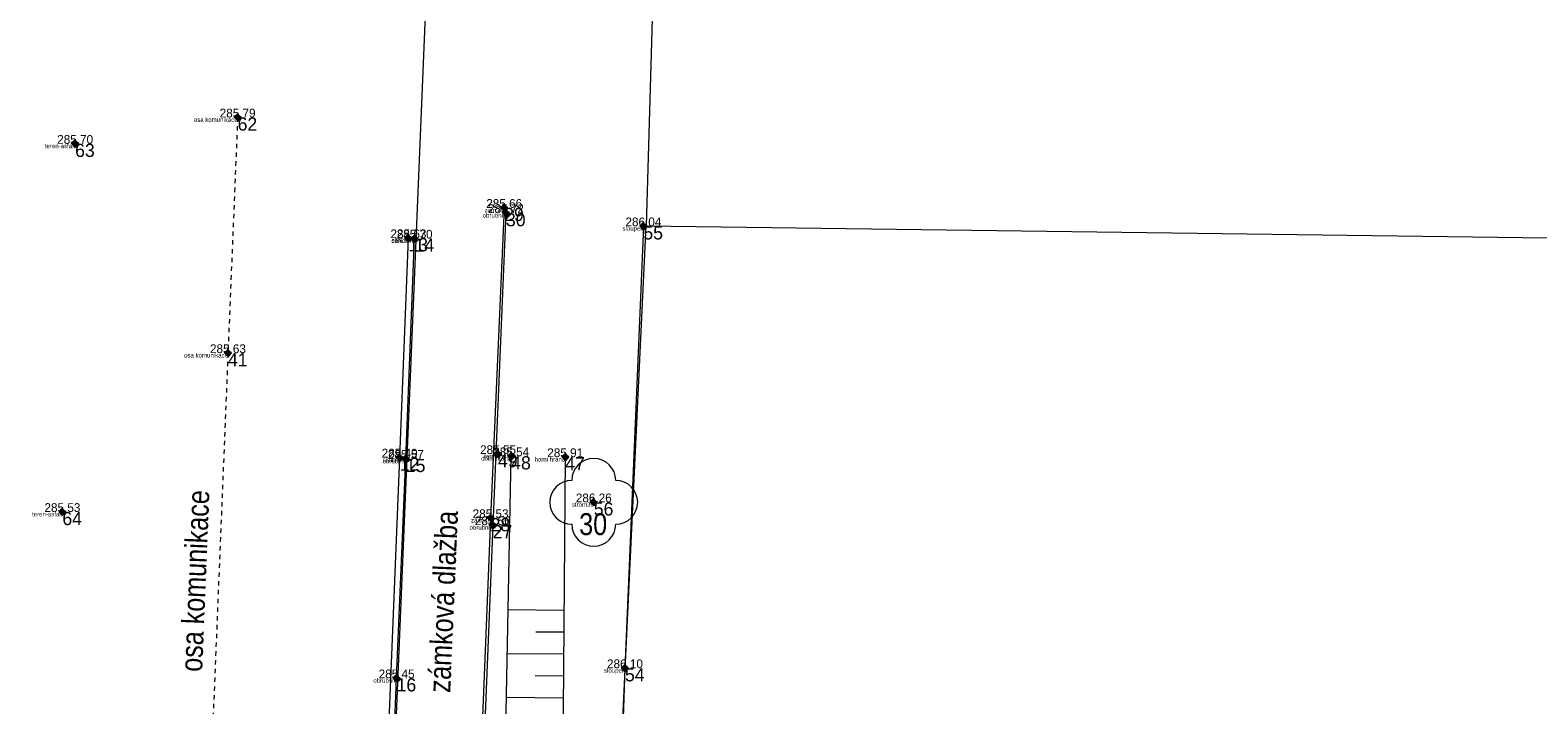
# Model space of a CAD drawing. Header units: metres. Extents: x -456675 to -456487, y -1112395 to -1112217.
# Tile 13 of 14: x -456557 to -456523, y -1112300 to -1112285. Entities that reach past the tile are written whole.
import ezdxf
from ezdxf.enums import TextEntityAlignment as Align

# ---------------------------------------------------------------- set-up
doc = ezdxf.new("R2010")
doc.units = ezdxf.units.M
doc.header["$MEASUREMENT"] = 0
doc.linetypes.add('DGN Style 4', pattern=[0.09887241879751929, 0.04943620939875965, -0.02471810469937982, 0, -0.02471810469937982])
for name, color, linetype, lineweight in [('Cislo_bodu', 1, 'Continuous', 0), ('g_chodniky', 140, 'Continuous', 0), ('g_komunikace', 7, 'Continuous', 0), ('g_obrubnik', 236, 'Continuous', 0), ('g_ploty', 4, 'Continuous', 0), ('g_terenni_hrany', 30, 'Continuous', 0), ('g_vegetace', 82, 'Continuous', 0), ('Katastralni_mapa', 9, 'Continuous', 0), ('Kod_bodu', 191, 'Continuous', 0), ('Vyska_bodu', 31, 'Continuous', 0), ('Znacka_bodu', 7, 'Continuous', 0)]:
    doc.layers.add(name, color=color, linetype=linetype, lineweight=lineweight)
doc.styles.add('Style-Arial Narrow', font='txt')
doc.styles.add('Style-CS_working', font='CS_working.shx')
doc.linetypes.add('2.123', pattern='A,5,[7,dgnlstyle-UGEO_VP.shx,S=0.0112,R=0,X=0,Y=0],5', length=10)

# ---------------------------------------------------------------- blocks, each defined once
blk = doc.blocks.new('3.130')
at = {"layer": 'g_vegetace'}
blk.add_circle((0, 0), 0.001, dxfattribs=at)
for centre, radius, start, end in [((0, 1), 1, 0, 179.9999944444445), ((-1, 0), 0.9999999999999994, 89.99999444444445, 269.9999888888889), ((1, 0), 1, 270, 89.99999444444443), ((0, -1), 1, 179.9999944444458, 359.9999888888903)]:
    blk.add_arc(centre, radius, start, end, dxfattribs=at)
blk = doc.blocks.new('1.099')
at = {"layer": 'g_ploty'}
h = blk.add_hatch(color=256, dxfattribs=at)
edge = h.paths.add_edge_path()
edge.add_arc((0, 0), 0.15, 0, 360)

msp = doc.modelspace()

# ---------------------------------------------------------------- linework, layer by layer
at = {"layer": 'g_chodniky', "extrusion": (0.8902171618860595, -0.04736436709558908, 0.4530673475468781), "elevation": -353613.049235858, "flags": 128}
msp.add_lwpolyline([(-1134974.344839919, 180034.1610621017), (-1134981.421324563, 180034.0152365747), (-1134987.275813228, 180033.8581936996)], dxfattribs=at)
at = {"layer": 'g_komunikace', "linetype": 'DGN Style 4'}
msp.add_polyline3d([(-456552.35, -1112286.87, 285.79), (-456552.57, -1112292.24, 285.63), (-456553, -1112302.79, 285.39), (-456553.35, -1112311.93, 285.1600000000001), (-456553.71, -1112321.1, 284.96)], dxfattribs=at)
at = {"layer": 'g_komunikace'}
msp.add_polyline3d([(-456549.54, -1112316.43, 285.01), (-456549.21, -1112308.05, 285.1600000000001), (-456549.01, -1112303.65, 285.26), (-456548.9, -1112300.62, 285.34), (-456548.66, -1112294.62, 285.49), (-456548.46, -1112289.62, 285.63)], dxfattribs=at)
at = {"layer": 'g_obrubnik'}
for points in [[(-456546.24, -1112289.05, 285.7200000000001), (-456546.54, -1112296.16, 285.56), (-456546.78, -1112302.15, 285.4), (-456547.1, -1112310.15, 285.2200000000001), (-456547.33, -1112316.6, 285.06)], [(-456549.42, -1112316.59, 285.06), (-456549.13, -1112309.61, 285.2200000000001), (-456548.92, -1112304.61, 285.33), (-456548.89, -1112303.64, 285.28), (-456548.77, -1112300.63, 285.34), (-456548.73, -1112299.65, 285.45), (-456548.52, -1112294.65, 285.57), (-456548.32, -1112289.63, 285.7)]]:
    msp.add_polyline3d(points, dxfattribs=at)
at = {"layer": 'g_ploty', "linetype": '2.123', "ltscale": 0.5}
msp.add_polyline3d([(-456543.11, -1112289.35, 286.04), (-456543.53, -1112299.42, 286.1), (-456543.65, -1112302.81, 286.06), (-456543.86, -1112306.04, 286.05), (-456543.95, -1112309.4, 286.1600000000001), (-456544.15, -1112312.82, 286.09)], dxfattribs=at)
at = {"layer": 'g_terenni_hrany'}
for p, q in [((-456546.1874417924, -1112298.083484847, 285.8996274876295), (-456544.9190034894, -1112298.094044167, 285.8996274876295)), ((-456545.5601293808, -1112298.588724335, 285.8996274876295), (-456544.9231656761, -1112298.594026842, 285.8996274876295)), ((-456546.2067443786, -1112299.083358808, 285.8996274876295), (-456544.9273278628, -1112299.094009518, 285.8996274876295)), ((-456545.5739428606, -1112299.588643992, 285.8996274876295), (-456544.9314900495, -1112299.593992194, 285.8996274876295)), ((-456546.2260469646, -1112300.08323277, 285.8996274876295), (-456544.9356522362, -1112300.09397487, 285.8996274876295))]:
    msp.add_line(p, q, dxfattribs=at)
at = {"layer": 'g_terenni_hrany', "extrusion": (0.82482023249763, -0.03625583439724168, 0.5642314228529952), "elevation": -336080.1977478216, "flags": 128}
msp.add_lwpolyline([(-1131288.650615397, 230024.55362632), (-1131277.965109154, 230024.7474208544), (-1131270.196017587, 230025.0865612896)], dxfattribs=at)
at = {"layer": 'g_terenni_hrany', "extrusion": (-0.3768424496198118, 0.001209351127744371, 0.9262765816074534), "elevation": 170965.1717054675, "flags": 128}
msp.add_lwpolyline([(1113754.004601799, -419470.5532714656), (1113763.614809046, -419470.6063437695), (1113772.845724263, -419470.8982414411)], dxfattribs=at)
at = {"layer": 'Katastralni_mapa', "color": 9, "linetype": 'Continuous', "lineweight": 0, "flags": 128}
for points in [[(-456541.36, -1112231.22), (-456543.05, -1112289.34)], [(-456546.55, -1112247.69), (-456550.87, -1112351.98)], [(-456545.12, -1112333.16), (-456543.05, -1112289.34)], [(-456543.05, -1112289.34), (-456487.1626413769, -1112290.085897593)]]:
    msp.add_lwpolyline(points, dxfattribs=at)
at = {"layer": 'Znacka_bodu', "color": 7, "linetype": 'Continuous', "lineweight": 70}
for p, q in [((-456552.35, -1112286.87, 285.79), (-456552.4, -1112286.82, 285.79)), ((-456552.35, -1112286.87, 285.79), (-456552.4, -1112286.92, 285.79)), ((-456552.35, -1112286.87, 285.79), (-456552.3, -1112286.82, 285.79)), ((-456552.35, -1112286.87, 285.79), (-456552.3, -1112286.92, 285.79)), ((-456556.05, -1112287.47, 285.7), (-456556.1, -1112287.42, 285.7)), ((-456556.05, -1112287.47, 285.7), (-456556.1, -1112287.52, 285.7)), ((-456556.05, -1112287.47, 285.7), (-456556, -1112287.42, 285.7)), ((-456556.05, -1112287.47, 285.7), (-456556, -1112287.52, 285.7)), ((-456546.28, -1112288.93, 285.6600000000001), (-456546.33, -1112288.88, 285.6600000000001)), ((-456546.28, -1112288.93, 285.6600000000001), (-456546.33, -1112288.98, 285.6600000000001)), ((-456546.28, -1112288.93, 285.6600000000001), (-456546.23, -1112288.88, 285.6600000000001)), ((-456546.28, -1112288.93, 285.6600000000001), (-456546.23, -1112288.98, 285.6600000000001)), ((-456546.24, -1112289.05, 285.7200000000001), (-456546.29, -1112289, 285.7200000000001)), ((-456546.24, -1112289.05, 285.7200000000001), (-456546.29, -1112289.1, 285.7200000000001)), ((-456546.24, -1112289.05, 285.7200000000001), (-456546.19, -1112289, 285.7200000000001)), ((-456546.24, -1112289.05, 285.7200000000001), (-456546.19, -1112289.1, 285.7200000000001)), ((-456543.11, -1112289.35, 286.04), (-456543.16, -1112289.3, 286.04)), ((-456543.11, -1112289.35, 286.04), (-456543.06, -1112289.3, 286.04)), ((-456548.46, -1112289.62, 285.63), (-456548.51, -1112289.57, 285.63)), ((-456548.46, -1112289.62, 285.63), (-456548.51, -1112289.67, 285.63)), ((-456548.46, -1112289.62, 285.63), (-456548.41, -1112289.57, 285.63)), ((-456548.46, -1112289.62, 285.63), (-456548.41, -1112289.67, 285.63)), ((-456548.32, -1112289.63, 285.7), (-456548.37, -1112289.58, 285.7)), ((-456548.32, -1112289.63, 285.7), (-456548.37, -1112289.68, 285.7)), ((-456548.32, -1112289.63, 285.7), (-456548.27, -1112289.58, 285.7)), ((-456548.32, -1112289.63, 285.7), (-456548.27, -1112289.68, 285.7)), ((-456543.11, -1112289.35, 286.04), (-456543.16, -1112289.4, 286.04)), ((-456543.11, -1112289.35, 286.04), (-456543.06, -1112289.4, 286.04)), ((-456552.57, -1112292.24, 285.63), (-456552.62, -1112292.19, 285.63)), ((-456552.57, -1112292.24, 285.63), (-456552.62, -1112292.29, 285.63)), ((-456552.57, -1112292.24, 285.63), (-456552.52, -1112292.19, 285.63)), ((-456552.57, -1112292.24, 285.63), (-456552.52, -1112292.29, 285.63)), ((-456548.66, -1112294.62, 285.49), (-456548.71, -1112294.57, 285.49)), ((-456548.66, -1112294.62, 285.49), (-456548.71, -1112294.67, 285.49)), ((-456548.66, -1112294.62, 285.49), (-456548.61, -1112294.57, 285.49)), ((-456548.66, -1112294.62, 285.49), (-456548.61, -1112294.67, 285.49)), ((-456548.52, -1112294.65, 285.57), (-456548.57, -1112294.6, 285.57)), ((-456548.52, -1112294.65, 285.57), (-456548.57, -1112294.7, 285.57)), ((-456548.52, -1112294.65, 285.57), (-456548.47, -1112294.6, 285.57)), ((-456548.52, -1112294.65, 285.57), (-456548.47, -1112294.7, 285.57)), ((-456546.42, -1112294.54, 285.55), (-456546.47, -1112294.49, 285.55)), ((-456546.42, -1112294.54, 285.55), (-456546.47, -1112294.59, 285.55)), ((-456546.42, -1112294.54, 285.55), (-456546.37, -1112294.49, 285.55)), ((-456546.42, -1112294.54, 285.55), (-456546.37, -1112294.59, 285.55)), ((-456546.12, -1112294.59, 285.54), (-456546.17, -1112294.54, 285.54)), ((-456546.12, -1112294.59, 285.54), (-456546.17, -1112294.64, 285.54)), ((-456546.12, -1112294.59, 285.54), (-456546.07, -1112294.54, 285.54)), ((-456546.12, -1112294.59, 285.54), (-456546.07, -1112294.64, 285.54)), ((-456544.89, -1112294.61, 285.9100000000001), (-456544.94, -1112294.56, 285.9100000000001)), ((-456544.89, -1112294.61, 285.9100000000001), (-456544.94, -1112294.66, 285.9100000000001)), ((-456544.89, -1112294.61, 285.9100000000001), (-456544.84, -1112294.56, 285.9100000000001)), ((-456544.89, -1112294.61, 285.9100000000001), (-456544.84, -1112294.66, 285.9100000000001)), ((-456556.34, -1112295.86, 285.53), (-456556.39, -1112295.81, 285.53)), ((-456556.34, -1112295.86, 285.53), (-456556.29, -1112295.81, 285.53)), ((-456544.24, -1112295.64, 286.26), (-456544.29, -1112295.59, 286.26)), ((-456544.24, -1112295.64, 286.26), (-456544.29, -1112295.69, 286.26)), ((-456544.24, -1112295.64, 286.26), (-456544.19, -1112295.59, 286.26)), ((-456544.24, -1112295.64, 286.26), (-456544.19, -1112295.69, 286.26)), ((-456556.34, -1112295.86, 285.53), (-456556.39, -1112295.91, 285.53)), ((-456556.34, -1112295.86, 285.53), (-456556.29, -1112295.91, 285.53)), ((-456546.59, -1112296, 285.53), (-456546.64, -1112295.95, 285.53)), ((-456546.59, -1112296, 285.53), (-456546.64, -1112296.05, 285.53)), ((-456546.59, -1112296, 285.53), (-456546.54, -1112295.95, 285.53)), ((-456546.59, -1112296, 285.53), (-456546.54, -1112296.05, 285.53)), ((-456546.54, -1112296.16, 285.56), (-456546.59, -1112296.11, 285.56)), ((-456546.54, -1112296.16, 285.56), (-456546.59, -1112296.21, 285.56)), ((-456546.54, -1112296.16, 285.56), (-456546.49, -1112296.11, 285.56)), ((-456546.54, -1112296.16, 285.56), (-456546.49, -1112296.21, 285.56)), ((-456548.73, -1112299.65, 285.45), (-456548.78, -1112299.6, 285.45)), ((-456548.73, -1112299.65, 285.45), (-456548.68, -1112299.6, 285.45)), ((-456543.53, -1112299.42, 286.1), (-456543.58, -1112299.37, 286.1)), ((-456543.53, -1112299.42, 286.1), (-456543.58, -1112299.47, 286.1)), ((-456543.53, -1112299.42, 286.1), (-456543.48, -1112299.37, 286.1)), ((-456543.53, -1112299.42, 286.1), (-456543.48, -1112299.47, 286.1)), ((-456548.73, -1112299.65, 285.45), (-456548.78, -1112299.7, 285.45)), ((-456548.73, -1112299.65, 285.45), (-456548.68, -1112299.7, 285.45))]:
    msp.add_line(p, q, dxfattribs=at)

# ---------------------------------------------------------------- block references
at = {"layer": 'g_ploty', "xscale": 0.5, "yscale": 0.5, "zscale": 0.5}
for p in [(-456543.11, -1112289.35, 286.04), (-456543.53, -1112299.42, 286.1)]:
    msp.add_blockref('1.099', p, dxfattribs=at)
at = {"layer": 'g_vegetace', "xscale": 0.5, "yscale": 0.5, "zscale": 0.5}
msp.add_blockref('3.130', (-456544.24, -1112295.64, 286.26), dxfattribs=at)

# ---------------------------------------------------------------- texts
at = {"layer": 'Cislo_bodu', "color": 1, "linetype": 'Continuous', "lineweight": 0, "style": 'Style-CS_working'}
for s, p in [('62', (-456552.35, -1112286.87, 285.79)), ('63', (-456556.05, -1112287.47, 285.7)), ('29', (-456546.28, -1112288.93, 285.6600000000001)), ('30', (-456546.24, -1112289.05, 285.7200000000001)), ('13', (-456548.46, -1112289.62, 285.63)), ('14', (-456548.32, -1112289.63, 285.7)), ('55', (-456543.11, -1112289.35, 286.04)), ('41', (-456552.57, -1112292.24, 285.63)), ('12', (-456548.66, -1112294.62, 285.49)), ('15', (-456548.52, -1112294.65, 285.57)), ('49', (-456546.42, -1112294.54, 285.55)), ('48', (-456546.12, -1112294.59, 285.54)), ('47', (-456544.89, -1112294.61, 285.9100000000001)), ('56', (-456544.24, -1112295.64, 286.26)), ('64', (-456556.34, -1112295.86, 285.53)), ('28', (-456546.59, -1112296, 285.53)), ('27', (-456546.54, -1112296.16, 285.56)), ('54', (-456543.53, -1112299.42, 286.1)), ('16', (-456548.73, -1112299.65, 285.45))]:
    msp.add_text(s, height=0.3, dxfattribs=at).set_placement(p, align=Align.TOP_LEFT)
at = {"layer": 'g_chodniky', "style": 'Style-Arial Narrow'}
msp.add_text('zámková dlažba', height=0.5, rotation=87.53138397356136, dxfattribs=at).set_placement((-456548.0087286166, -1112299.956624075), align=Align.TOP_LEFT)
at = {"layer": 'g_komunikace', "style": 'Style-Arial Narrow'}
msp.add_text('osa komunikace', height=0.4999999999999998, rotation=87.67499016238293, dxfattribs=at).set_placement((-456553.6589304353, -1112299.487810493), align=Align.TOP_LEFT)
at = {"layer": 'g_ploty', "style": 'Style-Arial Narrow'}
msp.add_text('zničený drátěný plot', height=0.5000000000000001, rotation=86.48343048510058, dxfattribs=at).set_placement((-456543.3236796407, -1112305.821126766), align=Align.TOP_LEFT)
at = {"layer": 'g_vegetace', "style": 'Style-Arial Narrow'}
msp.add_text('30', height=0.5, dxfattribs=at).set_placement((-456544.5724560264, -1112295.886290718), align=Align.TOP_LEFT)
at = {"layer": 'Kod_bodu', "color": 191, "linetype": 'Continuous', "lineweight": 0, "style": 'Style-CS_working'}
for s, p in [('osa komunikace', (-456552.35, -1112286.87, 285.79)), ('teren-asfalt', (-456556.05, -1112287.47, 285.7)), ('zam.dl.', (-456546.28, -1112288.93, 285.6600000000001)), ('obrubnik', (-456546.24, -1112289.05, 285.7200000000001)), ('obrubnik', (-456548.32, -1112289.63, 285.7)), ('silnice', (-456548.46, -1112289.62, 285.63)), ('sloupek', (-456543.11, -1112289.35, 286.04)), ('osa komunikace', (-456552.57, -1112292.24, 285.63)), ('obrubnik', (-456548.52, -1112294.65, 285.57)), ('silnice', (-456548.66, -1112294.62, 285.49)), ('dolni hrana', (-456546.12, -1112294.59, 285.54)), ('teren', (-456546.42, -1112294.54, 285.55)), ('horni hrana', (-456544.89, -1112294.61, 285.9100000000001)), ('strom30', (-456544.24, -1112295.64, 286.26)), ('teren-asfalt', (-456556.34, -1112295.86, 285.53)), ('obrubnik', (-456546.54, -1112296.16, 285.56)), ('zam.dl.', (-456546.59, -1112296, 285.53)), ('sloupek', (-456543.53, -1112299.42, 286.1)), ('obrubnik', (-456548.73, -1112299.65, 285.45))]:
    msp.add_text(s, height=0.1, dxfattribs=at).set_placement(p, align=Align.TOP_RIGHT)
at = {"layer": 'Vyska_bodu', "color": 31, "linetype": 'Continuous', "lineweight": 0, "style": 'Style-CS_working'}
for s, p in [('285.79', (-456552.35, -1112286.87, 285.79)), ('285.70', (-456556.05, -1112287.47, 285.7)), ('285.66', (-456546.28, -1112288.93, 285.6600000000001)), ('285.72', (-456546.24, -1112289.05, 285.7200000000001)), ('286.04', (-456543.11, -1112289.35, 286.04)), ('285.63', (-456548.46, -1112289.62, 285.63)), ('285.70', (-456548.32, -1112289.63, 285.7)), ('285.63', (-456552.57, -1112292.24, 285.63)), ('285.49', (-456548.66, -1112294.62, 285.49)), ('285.57', (-456548.52, -1112294.65, 285.57)), ('285.55', (-456546.42, -1112294.54, 285.55)), ('285.54', (-456546.12, -1112294.59, 285.54)), ('285.91', (-456544.89, -1112294.61, 285.9100000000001)), ('286.26', (-456544.24, -1112295.64, 286.26)), ('285.53', (-456556.34, -1112295.86, 285.53)), ('285.53', (-456546.59, -1112296, 285.53)), ('285.56', (-456546.54, -1112296.16, 285.56)), ('286.10', (-456543.53, -1112299.42, 286.1)), ('285.45', (-456548.73, -1112299.65, 285.45))]:
    msp.add_text(s, height=0.2, dxfattribs=at).set_placement(p, align=Align.CENTER)

doc.saveas('drawing.dxf')
